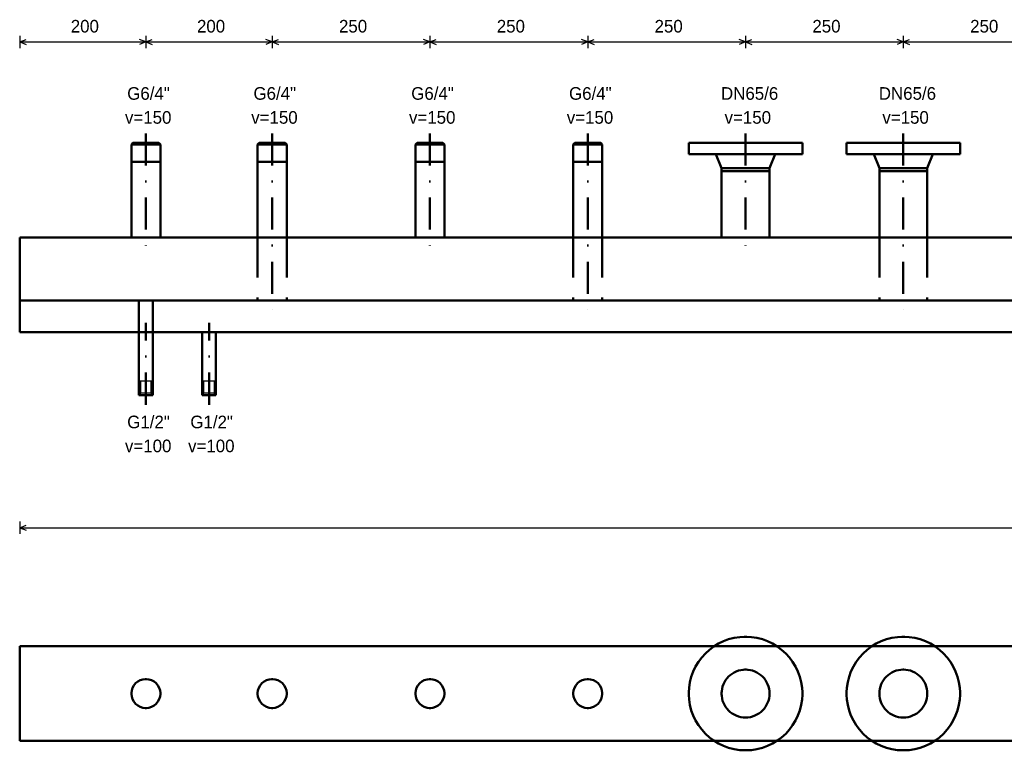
# Model space of a CAD drawing. Header units: millimetres. Extents: x -41881 to 54113, y -9946 to 101810.
# Tile 9 of 105: x -12861 to -11301, y -2624 to -1466. Entities that reach past the tile are written whole.
import ezdxf

# ---------------------------------------------------------------- set-up
doc = ezdxf.new("R2010")
doc.units = ezdxf.units.MM
doc.linetypes.add('DASHED2', pattern=[9.525, 6.35, -3.175])
doc.linetypes.add('ČERCHOVANÁX2', pattern=[50.8, 25.4, -12.7, 0, -12.7])
doc.layers.add('UT-kotle', color=1, linetype='Continuous', lineweight=50)
doc.styles.get("Standard").update_dxf_attribs({"font": 'ic-simplex.shx', "width": 0.8})

msp = doc.modelspace()

# ---------------------------------------------------------------- linework, layer by layer
at = {"color": 0}
for p, q in [((-12861.236, -1490.859), (-12861.236, -1510.859)), ((-12861.236, -1500.859), (-12851.236, -1496.859)), ((-12661.236, -1500.859), (-12671.237, -1496.859)), ((-12661.236, -1490.859), (-12661.236, -1510.859)), ((-12661.236, -1500.859), (-12651.238, -1496.859)), ((-12461.235, -1500.859), (-12471.237, -1496.859)), ((-12461.235, -1490.859), (-12461.235, -1510.859)), ((-12461.235, -1500.859), (-12451.238, -1496.859)), ((-12211.236, -1500.859), (-12221.237, -1496.859)), ((-12211.236, -1490.859), (-12211.236, -1510.859)), ((-12211.236, -1500.859), (-12201.235, -1496.859)), ((-11961.236, -1500.859), (-11971.238, -1496.859)), ((-11961.236, -1490.859), (-11961.236, -1510.859)), ((-11961.236, -1500.859), (-11951.235, -1496.859)), ((-11711.237, -1500.859), (-11721.237, -1496.859)), ((-11711.237, -1490.859), (-11711.237, -1510.859)), ((-11711.237, -1500.859), (-11701.237, -1496.859)), ((-11461.237, -1500.859), (-11471.237, -1496.859)), ((-11461.237, -1490.859), (-11461.237, -1510.859)), ((-11461.237, -1500.859), (-11451.237, -1496.859)), ((-12861.236, -1500.859), (-12661.236, -1500.859)), ((-12861.236, -1500.859), (-12851.236, -1504.859)), ((-12661.236, -1500.859), (-12671.237, -1504.859)), ((-12661.236, -1500.859), (-12461.235, -1500.859)), ((-12661.236, -1500.859), (-12651.238, -1504.859)), ((-12461.235, -1500.859), (-12471.237, -1504.859)), ((-12461.235, -1500.859), (-12211.236, -1500.859)), ((-12461.235, -1500.859), (-12451.238, -1504.859)), ((-12211.236, -1500.859), (-12221.237, -1504.859)), ((-12211.236, -1500.859), (-11961.236, -1500.859)), ((-12211.236, -1500.859), (-12201.235, -1504.859)), ((-11961.236, -1500.859), (-11971.238, -1504.859)), ((-11961.236, -1500.859), (-11711.237, -1500.859)), ((-11961.236, -1500.859), (-11951.235, -1504.859)), ((-11711.237, -1500.859), (-11721.237, -1504.859)), ((-11711.237, -1500.859), (-11461.237, -1500.859)), ((-11711.237, -1500.859), (-11701.237, -1504.859)), ((-11461.237, -1500.859), (-11471.237, -1504.859)), ((-11461.237, -1500.859), (-11211.237, -1500.859)), ((-11461.237, -1500.859), (-11451.237, -1504.859)), ((-12861.236, -2260.858), (-12861.236, -2280.857)), ((-12861.236, -2270.859), (-12851.236, -2266.859)), ((-12861.236, -2270.859), (-9661.237, -2270.859)), ((-12861.236, -2270.859), (-12851.236, -2274.86))]:
    msp.add_line(p, q, dxfattribs=at)
at = {"color": 254}
for p, q in [((-12672.237, -2037.856), (-12650.237, -2037.856)), ((-12669.237, -2057.859), (-12669.237, -2037.856)), ((-12653.237, -2037.856), (-12653.237, -2057.859)), ((-12572.237, -2037.856), (-12550.237, -2037.856)), ((-12569.237, -2057.859), (-12569.237, -2037.856)), ((-12553.237, -2037.856), (-12553.237, -2057.859)), ((-12672.237, -2060.858), (-12669.237, -2057.859)), ((-12653.237, -2057.859), (-12669.237, -2057.859)), ((-12650.237, -2060.858), (-12653.237, -2057.859)), ((-12572.237, -2060.858), (-12569.237, -2057.859)), ((-12553.237, -2057.859), (-12569.237, -2057.859)), ((-12550.237, -2060.858), (-12553.237, -2057.859))]:
    msp.add_line(p, q, dxfattribs=at)
at = {"layer": 'UT-kotle', "color": 2, "linetype": 'ČERCHOVANÁX2', "ltscale": 2}
for p, q in [((-12661.236, -1645.857), (-12661.236, -1825.858)), ((-12461.235, -1645.857), (-12461.235, -1925.856)), ((-12211.236, -1645.857), (-12211.236, -1825.858)), ((-11961.236, -1645.857), (-11961.236, -1925.856)), ((-11711.237, -1645.857), (-11711.237, -1825.858)), ((-11461.237, -1645.857), (-11461.237, -1925.856)), ((-12661.236, -2075.858), (-12661.236, -1945.859)), ((-12561.236, -2075.858), (-12561.236, -1945.859))]:
    msp.add_line(p, q, dxfattribs=at)
at = {"layer": 'UT-kotle'}
for p, q in [((-12684.238, -1663.358), (-12681.738, -1660.857)), ((-12638.237, -1663.358), (-12684.238, -1663.358)), ((-12684.238, -1810.858), (-12684.238, -1663.358)), ((-12681.738, -1660.857), (-12640.737, -1660.857)), ((-12640.737, -1660.857), (-12638.237, -1663.358)), ((-12638.237, -1663.358), (-12638.237, -1810.858)), ((-12484.237, -1663.358), (-12481.739, -1660.857)), ((-12438.238, -1663.358), (-12484.237, -1663.358)), ((-12484.237, -1810.858), (-12484.237, -1663.358)), ((-12481.739, -1660.857), (-12440.736, -1660.857)), ((-12440.736, -1660.857), (-12438.238, -1663.358)), ((-12438.238, -1663.358), (-12438.238, -1810.858)), ((-12234.237, -1663.358), (-12231.736, -1660.857)), ((-12188.238, -1663.358), (-12234.237, -1663.358)), ((-12234.237, -1810.858), (-12234.237, -1663.358)), ((-12231.736, -1660.857), (-12190.736, -1660.857)), ((-12190.736, -1660.857), (-12188.238, -1663.358)), ((-12188.238, -1663.358), (-12188.238, -1810.858)), ((-11984.238, -1663.358), (-11981.736, -1660.857)), ((-11938.235, -1663.358), (-11984.238, -1663.358)), ((-11984.238, -1810.858), (-11984.238, -1663.358)), ((-11981.736, -1660.857), (-11940.737, -1660.857)), ((-11940.737, -1660.857), (-11938.235, -1663.358)), ((-11938.235, -1663.358), (-11938.235, -1810.858)), ((-11801.237, -1660.857), (-11621.237, -1660.857)), ((-11801.237, -1678.859), (-11801.237, -1660.857)), ((-11621.237, -1660.857), (-11621.237, -1678.859)), ((-11551.237, -1660.857), (-11371.237, -1660.857)), ((-11551.237, -1678.859), (-11551.237, -1660.857)), ((-11371.237, -1660.857), (-11371.237, -1678.859)), ((-11621.237, -1678.859), (-11801.237, -1678.859)), ((-11758.137, -1678.859), (-11749.237, -1700.858)), ((-11664.337, -1678.859), (-11673.237, -1700.858)), ((-11371.237, -1678.859), (-11551.237, -1678.859)), ((-11508.137, -1678.859), (-11499.237, -1700.858)), ((-11414.337, -1678.859), (-11423.237, -1700.858)), ((-12684.238, -1690.857), (-12638.237, -1690.857)), ((-12484.237, -1690.857), (-12438.238, -1690.857)), ((-12234.237, -1690.857), (-12188.238, -1690.857)), ((-11984.238, -1690.857), (-11938.235, -1690.857)), ((-11749.237, -1700.858), (-11673.237, -1700.858)), ((-11749.237, -1700.858), (-11749.237, -1810.858)), ((-11749.237, -1705.857), (-11673.237, -1705.857)), ((-11673.237, -1700.858), (-11673.237, -1810.858)), ((-11499.237, -1700.858), (-11423.237, -1700.858)), ((-11499.237, -1700.858), (-11499.237, -1810.858)), ((-11499.237, -1705.857), (-11423.237, -1705.857)), ((-11423.237, -1700.858), (-11423.237, -1810.858)), ((-12861.236, -1810.858), (-9661.237, -1810.858)), ((-12861.236, -1960.859), (-12861.236, -1810.858)), ((-12861.236, -1910.856), (-9661.237, -1910.856)), ((-12672.237, -1960.859), (-12672.237, -1910.856)), ((-12650.237, -1960.859), (-12650.237, -1910.856)), ((-9661.237, -1960.859), (-12861.236, -1960.859)), ((-12672.237, -2060.858), (-12672.237, -1960.859)), ((-12672.237, -1960.859), (-12650.237, -1960.859)), ((-12672.237, -2060.858), (-12672.237, -1960.859)), ((-12672.237, -1960.859), (-12650.237, -1960.859)), ((-12650.237, -1960.859), (-12650.237, -2060.858)), ((-12650.237, -1960.859), (-12650.237, -2060.858)), ((-12572.237, -2060.858), (-12572.237, -1960.859)), ((-12572.237, -1960.859), (-12550.237, -1960.859)), ((-12572.237, -2060.858), (-12572.237, -1960.859)), ((-12572.237, -1960.859), (-12550.237, -1960.859)), ((-12550.237, -1960.859), (-12550.237, -2060.858)), ((-12550.237, -1960.859), (-12550.237, -2060.858)), ((-12650.237, -2060.858), (-12672.237, -2060.858)), ((-12650.237, -2060.858), (-12672.237, -2060.858)), ((-12550.237, -2060.858), (-12572.237, -2060.858)), ((-12550.237, -2060.858), (-12572.237, -2060.858)), ((-11746.267, -2450.89), (-11738.007, -2447.864)), ((-11738.007, -2447.864), (-11729.377, -2445.646)), ((-11729.377, -2445.646), (-11720.437, -2444.283)), ((-11720.437, -2444.283), (-11713.537, -2443.818)), ((-11713.537, -2443.818), (-11711.237, -2443.818)), ((-11711.237, -2443.818), (-11708.937, -2443.818)), ((-11708.937, -2443.818), (-11702.037, -2444.283)), ((-11702.037, -2444.283), (-11693.097, -2445.646)), ((-11693.097, -2445.646), (-11684.477, -2447.864)), ((-11684.477, -2447.864), (-11676.207, -2450.89)), ((-11496.267, -2450.89), (-11488.007, -2447.864)), ((-11488.007, -2447.864), (-11479.377, -2445.646)), ((-11479.377, -2445.646), (-11470.437, -2444.283)), ((-11470.437, -2444.283), (-11463.537, -2443.818)), ((-11463.537, -2443.818), (-11461.237, -2443.818)), ((-11461.237, -2443.818), (-11458.937, -2443.818)), ((-11458.937, -2443.818), (-11452.037, -2444.283)), ((-11452.037, -2444.283), (-11443.097, -2445.646)), ((-11443.097, -2445.646), (-11434.477, -2447.864)), ((-11434.477, -2447.864), (-11426.207, -2450.89)), ((-9661.237, -2458.818), (-12861.236, -2458.818)), ((-12861.236, -2458.818), (-12861.236, -2608.82)), ((-12861.236, -2608.82), (-12861.236, -2458.818)), ((-11774.877, -2470.179), (-11768.487, -2464.369)), ((-11768.487, -2464.369), (-11761.557, -2459.189)), ((-11761.557, -2459.189), (-11754.137, -2454.68)), ((-11754.137, -2454.68), (-11746.267, -2450.89)), ((-11676.207, -2450.89), (-11668.337, -2454.68)), ((-11668.337, -2454.68), (-11660.917, -2459.189)), ((-11660.917, -2459.189), (-11653.987, -2464.369)), ((-11653.987, -2464.369), (-11647.597, -2470.179)), ((-11524.877, -2470.179), (-11518.487, -2464.369)), ((-11518.487, -2464.369), (-11511.557, -2459.189)), ((-11511.557, -2459.189), (-11504.137, -2454.68)), ((-11504.137, -2454.68), (-11496.267, -2450.89)), ((-11426.207, -2450.89), (-11418.337, -2454.68)), ((-11418.337, -2454.68), (-11410.917, -2459.189)), ((-11410.917, -2459.189), (-11403.987, -2464.369)), ((-11403.987, -2464.369), (-11397.597, -2470.179)), ((-11785.867, -2483.498), (-11780.687, -2476.57)), ((-11780.687, -2476.57), (-11774.877, -2470.179)), ((-11647.597, -2470.179), (-11641.787, -2476.57)), ((-11641.787, -2476.57), (-11636.607, -2483.498)), ((-11535.867, -2483.498), (-11530.687, -2476.57)), ((-11530.687, -2476.57), (-11524.877, -2470.179)), ((-11397.597, -2470.179), (-11391.787, -2476.57)), ((-11391.787, -2476.57), (-11386.607, -2483.498)), ((-11794.167, -2498.786), (-11790.377, -2490.918)), ((-11790.377, -2490.918), (-11785.867, -2483.498)), ((-11715.117, -2496.014), (-11712.207, -2495.819)), ((-11712.207, -2495.819), (-11711.237, -2495.819)), ((-11711.237, -2495.819), (-11710.267, -2495.819)), ((-11710.267, -2495.819), (-11707.357, -2496.014)), ((-11636.607, -2483.498), (-11632.097, -2490.918)), ((-11632.097, -2490.918), (-11628.307, -2498.786)), ((-11544.167, -2498.786), (-11540.377, -2490.918)), ((-11540.377, -2490.918), (-11535.867, -2483.498)), ((-11465.117, -2496.014), (-11462.207, -2495.819)), ((-11462.207, -2495.819), (-11461.237, -2495.819)), ((-11461.237, -2495.819), (-11460.267, -2495.819)), ((-11460.267, -2495.819), (-11457.357, -2496.014)), ((-11386.607, -2483.498), (-11382.097, -2490.918)), ((-11382.097, -2490.918), (-11378.307, -2498.786)), ((-12670.19, -2512.625), (-12665.872, -2511.286)), ((-12665.872, -2511.286), (-12662.395, -2510.819)), ((-12662.395, -2510.819), (-12661.236, -2510.819)), ((-12661.236, -2510.819), (-12660.079, -2510.819)), ((-12660.079, -2510.819), (-12656.602, -2511.286)), ((-12656.602, -2511.286), (-12652.285, -2512.625)), ((-12470.189, -2512.625), (-12465.871, -2511.286)), ((-12465.871, -2511.286), (-12462.396, -2510.819)), ((-12462.396, -2510.819), (-12461.235, -2510.819)), ((-12461.235, -2510.819), (-12460.078, -2510.819)), ((-12460.078, -2510.819), (-12456.603, -2511.286)), ((-12456.603, -2511.286), (-12452.285, -2512.625)), ((-12220.189, -2512.625), (-12215.871, -2511.286)), ((-12215.871, -2511.286), (-12212.397, -2510.819)), ((-12212.397, -2510.819), (-12211.236, -2510.819)), ((-12211.236, -2510.819), (-12210.079, -2510.819)), ((-12210.079, -2510.819), (-12206.604, -2511.286)), ((-12206.604, -2511.286), (-12202.286, -2512.625)), ((-11970.19, -2512.625), (-11965.872, -2511.286)), ((-11965.872, -2511.286), (-11962.397, -2510.819)), ((-11962.397, -2510.819), (-11961.236, -2510.819)), ((-11961.236, -2510.819), (-11960.079, -2510.819)), ((-11960.079, -2510.819), (-11956.604, -2511.286)), ((-11956.604, -2511.286), (-11952.286, -2512.625)), ((-11799.407, -2515.679), (-11797.187, -2507.055)), ((-11797.187, -2507.055), (-11794.167, -2498.786)), ((-11742.747, -2512.571), (-11740.557, -2509.646)), ((-11740.557, -2509.646), (-11738.107, -2506.947)), ((-11738.107, -2506.947), (-11735.407, -2504.495)), ((-11735.407, -2504.495), (-11732.487, -2502.308)), ((-11732.487, -2502.308), (-11729.357, -2500.405)), ((-11729.357, -2500.405), (-11726.027, -2498.805)), ((-11726.027, -2498.805), (-11722.537, -2497.526)), ((-11722.537, -2497.526), (-11718.897, -2496.59)), ((-11718.897, -2496.59), (-11715.117, -2496.014)), ((-11707.357, -2496.014), (-11703.577, -2496.59)), ((-11703.577, -2496.59), (-11699.937, -2497.526)), ((-11699.937, -2497.526), (-11696.447, -2498.805)), ((-11696.447, -2498.805), (-11693.127, -2500.405)), ((-11693.127, -2500.405), (-11689.997, -2502.308)), ((-11689.997, -2502.308), (-11687.067, -2504.495)), ((-11687.067, -2504.495), (-11684.367, -2506.947)), ((-11684.367, -2506.947), (-11681.917, -2509.646)), ((-11681.917, -2509.646), (-11679.727, -2512.571)), ((-11628.307, -2498.786), (-11625.287, -2507.055)), ((-11625.287, -2507.055), (-11623.067, -2515.679)), ((-11549.407, -2515.679), (-11547.187, -2507.055)), ((-11547.187, -2507.055), (-11544.167, -2498.786)), ((-11492.747, -2512.571), (-11490.557, -2509.646)), ((-11490.557, -2509.646), (-11488.107, -2506.947)), ((-11488.107, -2506.947), (-11485.407, -2504.495)), ((-11485.407, -2504.495), (-11482.487, -2502.308)), ((-11482.487, -2502.308), (-11479.357, -2500.405)), ((-11479.357, -2500.405), (-11476.027, -2498.805)), ((-11476.027, -2498.805), (-11472.537, -2497.526)), ((-11472.537, -2497.526), (-11468.897, -2496.59)), ((-11468.897, -2496.59), (-11465.117, -2496.014)), ((-11457.357, -2496.014), (-11453.577, -2496.59)), ((-11453.577, -2496.59), (-11449.937, -2497.526)), ((-11449.937, -2497.526), (-11446.447, -2498.805)), ((-11446.447, -2498.805), (-11443.127, -2500.405)), ((-11443.127, -2500.405), (-11439.997, -2502.308)), ((-11439.997, -2502.308), (-11437.067, -2504.495)), ((-11437.067, -2504.495), (-11434.367, -2506.947)), ((-11434.367, -2506.947), (-11431.917, -2509.646)), ((-11431.917, -2509.646), (-11429.727, -2512.571)), ((-11378.307, -2498.786), (-11375.287, -2507.055)), ((-11375.287, -2507.055), (-11373.067, -2515.679)), ((-12683.77, -2529.182), (-12682.431, -2524.865)), ((-12682.431, -2524.865), (-12680.31, -2520.958)), ((-12680.31, -2520.958), (-12677.502, -2517.554)), ((-12677.502, -2517.554), (-12674.098, -2514.746)), ((-12674.098, -2514.746), (-12670.19, -2512.625)), ((-12652.285, -2512.625), (-12648.378, -2514.746)), ((-12648.378, -2514.746), (-12644.974, -2517.554)), ((-12644.974, -2517.554), (-12642.166, -2520.958)), ((-12642.166, -2520.958), (-12640.045, -2524.865)), ((-12640.045, -2524.865), (-12638.706, -2529.182)), ((-12483.771, -2529.182), (-12482.43, -2524.865)), ((-12482.43, -2524.865), (-12480.31, -2520.958)), ((-12480.31, -2520.958), (-12477.502, -2517.554)), ((-12477.502, -2517.554), (-12474.098, -2514.746)), ((-12474.098, -2514.746), (-12470.189, -2512.625)), ((-12452.285, -2512.625), (-12448.377, -2514.746)), ((-12448.377, -2514.746), (-12444.972, -2517.554)), ((-12444.972, -2517.554), (-12442.164, -2520.958)), ((-12442.164, -2520.958), (-12440.044, -2524.865)), ((-12440.044, -2524.865), (-12438.707, -2529.182)), ((-12233.771, -2529.182), (-12232.431, -2524.865)), ((-12232.431, -2524.865), (-12230.311, -2520.958)), ((-12230.311, -2520.958), (-12227.503, -2517.554)), ((-12227.503, -2517.554), (-12224.098, -2514.746)), ((-12224.098, -2514.746), (-12220.189, -2512.625)), ((-12202.286, -2512.625), (-12198.377, -2514.746)), ((-12198.377, -2514.746), (-12194.973, -2517.554)), ((-12194.973, -2517.554), (-12192.165, -2520.958)), ((-12192.165, -2520.958), (-12190.045, -2524.865)), ((-12190.045, -2524.865), (-12188.708, -2529.182)), ((-11983.768, -2529.182), (-11982.431, -2524.865)), ((-11982.431, -2524.865), (-11980.308, -2520.958)), ((-11980.308, -2520.958), (-11977.499, -2517.554)), ((-11977.499, -2517.554), (-11974.099, -2514.746)), ((-11974.099, -2514.746), (-11970.19, -2512.625)), ((-11952.286, -2512.625), (-11948.378, -2514.746)), ((-11948.378, -2514.746), (-11944.973, -2517.554)), ((-11944.973, -2517.554), (-11942.165, -2520.958)), ((-11942.165, -2520.958), (-11940.045, -2524.865)), ((-11940.045, -2524.865), (-11938.705, -2529.182)), ((-11801.237, -2531.517), (-11800.767, -2524.616)), ((-11800.767, -2524.616), (-11799.407, -2515.679)), ((-11749.037, -2529.932), (-11748.467, -2526.159)), ((-11748.467, -2526.159), (-11747.527, -2522.518)), ((-11747.527, -2522.518), (-11746.247, -2519.026)), ((-11746.247, -2519.026), (-11744.657, -2515.705)), ((-11744.657, -2515.705), (-11742.747, -2512.571)), ((-11679.727, -2512.571), (-11677.827, -2515.705)), ((-11677.827, -2515.705), (-11676.227, -2519.026)), ((-11676.227, -2519.026), (-11674.947, -2522.518)), ((-11674.947, -2522.518), (-11674.007, -2526.159)), ((-11674.007, -2526.159), (-11673.437, -2529.932)), ((-11623.067, -2515.679), (-11621.697, -2524.616)), ((-11621.697, -2524.616), (-11621.237, -2531.517)), ((-11551.237, -2531.517), (-11550.777, -2524.616)), ((-11550.777, -2524.616), (-11549.407, -2515.679)), ((-11499.037, -2529.932), (-11498.467, -2526.159)), ((-11498.467, -2526.159), (-11497.527, -2522.518)), ((-11497.527, -2522.518), (-11496.247, -2519.026)), ((-11496.247, -2519.026), (-11494.657, -2515.705)), ((-11494.657, -2515.705), (-11492.747, -2512.571)), ((-11429.727, -2512.571), (-11427.827, -2515.705)), ((-11427.827, -2515.705), (-11426.227, -2519.026)), ((-11426.227, -2519.026), (-11424.947, -2522.518)), ((-11424.947, -2522.518), (-11424.007, -2526.159)), ((-11424.007, -2526.159), (-11423.437, -2529.932)), ((-11373.067, -2515.679), (-11371.707, -2524.616)), ((-11371.707, -2524.616), (-11371.237, -2531.517)), ((-12684.238, -2532.659), (-12683.77, -2529.182)), ((-12684.238, -2533.818), (-12684.238, -2532.659)), ((-12684.238, -2534.976), (-12684.238, -2533.818)), ((-12683.77, -2538.452), (-12684.238, -2534.976)), ((-12682.431, -2542.77), (-12683.77, -2538.452)), ((-12680.31, -2546.678), (-12682.431, -2542.77)), ((-12640.045, -2542.77), (-12642.166, -2546.678)), ((-12638.706, -2538.452), (-12640.045, -2542.77)), ((-12638.706, -2529.182), (-12638.237, -2532.659)), ((-12638.237, -2534.976), (-12638.706, -2538.452)), ((-12638.237, -2532.659), (-12638.237, -2533.818)), ((-12638.237, -2533.818), (-12638.237, -2534.976)), ((-12484.237, -2532.659), (-12483.771, -2529.182)), ((-12484.237, -2533.818), (-12484.237, -2532.659)), ((-12484.237, -2534.976), (-12484.237, -2533.818)), ((-12483.771, -2538.452), (-12484.237, -2534.976)), ((-12482.43, -2542.77), (-12483.771, -2538.452)), ((-12480.31, -2546.678), (-12482.43, -2542.77)), ((-12440.044, -2542.77), (-12442.164, -2546.678)), ((-12438.707, -2538.452), (-12440.044, -2542.77)), ((-12438.707, -2529.182), (-12438.238, -2532.659)), ((-12438.238, -2534.976), (-12438.707, -2538.452)), ((-12438.238, -2532.659), (-12438.238, -2533.818)), ((-12438.238, -2533.818), (-12438.238, -2534.976)), ((-12234.237, -2532.659), (-12233.771, -2529.182)), ((-12234.237, -2533.818), (-12234.237, -2532.659)), ((-12234.237, -2534.976), (-12234.237, -2533.818)), ((-12233.771, -2538.452), (-12234.237, -2534.976)), ((-12232.431, -2542.77), (-12233.771, -2538.452)), ((-12230.311, -2546.678), (-12232.431, -2542.77)), ((-12190.045, -2542.77), (-12192.165, -2546.678)), ((-12188.708, -2538.452), (-12190.045, -2542.77)), ((-12188.708, -2529.182), (-12188.238, -2532.659)), ((-12188.238, -2534.976), (-12188.708, -2538.452)), ((-12188.238, -2532.659), (-12188.238, -2533.818)), ((-12188.238, -2533.818), (-12188.238, -2534.976)), ((-11984.238, -2532.659), (-11983.768, -2529.182)), ((-11984.238, -2533.818), (-11984.238, -2532.659)), ((-11984.238, -2534.976), (-11984.238, -2533.818)), ((-11983.768, -2538.452), (-11984.238, -2534.976)), ((-11982.431, -2542.77), (-11983.768, -2538.452)), ((-11980.308, -2546.678), (-11982.431, -2542.77)), ((-11940.045, -2542.77), (-11942.165, -2546.678)), ((-11938.705, -2538.452), (-11940.045, -2542.77)), ((-11938.705, -2529.182), (-11938.235, -2532.659)), ((-11938.235, -2534.976), (-11938.705, -2538.452)), ((-11938.235, -2532.659), (-11938.235, -2533.818)), ((-11938.235, -2533.818), (-11938.235, -2534.976)), ((-11801.237, -2533.818), (-11801.237, -2531.517)), ((-11801.237, -2536.118), (-11801.237, -2533.818)), ((-11800.767, -2543.019), (-11801.237, -2536.118)), ((-11749.237, -2532.847), (-11749.037, -2529.932)), ((-11749.237, -2533.818), (-11749.237, -2532.847)), ((-11749.237, -2534.788), (-11749.237, -2533.818)), ((-11749.037, -2537.703), (-11749.237, -2534.788)), ((-11748.467, -2541.476), (-11749.037, -2537.703)), ((-11747.527, -2545.118), (-11748.467, -2541.476)), ((-11674.007, -2541.476), (-11674.947, -2545.118)), ((-11673.437, -2537.703), (-11674.007, -2541.476)), ((-11673.437, -2529.932), (-11673.237, -2532.847)), ((-11673.237, -2534.788), (-11673.437, -2537.703)), ((-11673.237, -2532.847), (-11673.237, -2533.818)), ((-11673.237, -2533.818), (-11673.237, -2534.788)), ((-11621.237, -2536.118), (-11621.697, -2543.019)), ((-11621.237, -2531.517), (-11621.237, -2533.818)), ((-11621.237, -2533.818), (-11621.237, -2536.118)), ((-11551.237, -2533.818), (-11551.237, -2531.517)), ((-11551.237, -2536.118), (-11551.237, -2533.818)), ((-11550.777, -2543.019), (-11551.237, -2536.118)), ((-11499.237, -2532.847), (-11499.037, -2529.932)), ((-11499.237, -2533.818), (-11499.237, -2532.847)), ((-11499.237, -2534.788), (-11499.237, -2533.818)), ((-11499.037, -2537.703), (-11499.237, -2534.788)), ((-11498.467, -2541.476), (-11499.037, -2537.703)), ((-11497.527, -2545.118), (-11498.467, -2541.476)), ((-11424.007, -2541.476), (-11424.947, -2545.118)), ((-11423.437, -2537.703), (-11424.007, -2541.476)), ((-11423.437, -2529.932), (-11423.237, -2532.847)), ((-11423.237, -2534.788), (-11423.437, -2537.703)), ((-11423.237, -2532.847), (-11423.237, -2533.818)), ((-11423.237, -2533.818), (-11423.237, -2534.788)), ((-11371.237, -2536.118), (-11371.707, -2543.019)), ((-11371.237, -2531.517), (-11371.237, -2533.818)), ((-11371.237, -2533.818), (-11371.237, -2536.118)), ((-12677.502, -2550.082), (-12680.31, -2546.678)), ((-12674.098, -2552.891), (-12677.502, -2550.082)), ((-12670.19, -2555.011), (-12674.098, -2552.891)), ((-12665.872, -2556.351), (-12670.19, -2555.011)), ((-12662.395, -2556.819), (-12665.872, -2556.351)), ((-12661.236, -2556.819), (-12662.395, -2556.819)), ((-12660.079, -2556.819), (-12661.236, -2556.819)), ((-12656.602, -2556.351), (-12660.079, -2556.819)), ((-12652.285, -2555.011), (-12656.602, -2556.351)), ((-12648.378, -2552.891), (-12652.285, -2555.011)), ((-12644.974, -2550.082), (-12648.378, -2552.891)), ((-12642.166, -2546.678), (-12644.974, -2550.082)), ((-12477.502, -2550.082), (-12480.31, -2546.678)), ((-12474.098, -2552.891), (-12477.502, -2550.082)), ((-12470.189, -2555.011), (-12474.098, -2552.891)), ((-12465.871, -2556.351), (-12470.189, -2555.011)), ((-12462.396, -2556.819), (-12465.871, -2556.351)), ((-12461.235, -2556.819), (-12462.396, -2556.819)), ((-12460.078, -2556.819), (-12461.235, -2556.819)), ((-12456.603, -2556.351), (-12460.078, -2556.819)), ((-12452.285, -2555.011), (-12456.603, -2556.351)), ((-12448.377, -2552.891), (-12452.285, -2555.011)), ((-12444.972, -2550.082), (-12448.377, -2552.891)), ((-12442.164, -2546.678), (-12444.972, -2550.082)), ((-12227.503, -2550.082), (-12230.311, -2546.678)), ((-12224.098, -2552.891), (-12227.503, -2550.082)), ((-12220.189, -2555.011), (-12224.098, -2552.891)), ((-12215.871, -2556.351), (-12220.189, -2555.011)), ((-12212.397, -2556.819), (-12215.871, -2556.351)), ((-12211.236, -2556.819), (-12212.397, -2556.819)), ((-12210.079, -2556.819), (-12211.236, -2556.819)), ((-12206.604, -2556.351), (-12210.079, -2556.819)), ((-12202.286, -2555.011), (-12206.604, -2556.351)), ((-12198.377, -2552.891), (-12202.286, -2555.011)), ((-12194.973, -2550.082), (-12198.377, -2552.891)), ((-12192.165, -2546.678), (-12194.973, -2550.082)), ((-11977.499, -2550.082), (-11980.308, -2546.678)), ((-11974.099, -2552.891), (-11977.499, -2550.082)), ((-11970.19, -2555.011), (-11974.099, -2552.891)), ((-11965.872, -2556.351), (-11970.19, -2555.011)), ((-11962.397, -2556.819), (-11965.872, -2556.351)), ((-11961.236, -2556.819), (-11962.397, -2556.819)), ((-11960.079, -2556.819), (-11961.236, -2556.819)), ((-11956.604, -2556.351), (-11960.079, -2556.819)), ((-11952.286, -2555.011), (-11956.604, -2556.351)), ((-11948.378, -2552.891), (-11952.286, -2555.011)), ((-11944.973, -2550.082), (-11948.378, -2552.891)), ((-11942.165, -2546.678), (-11944.973, -2550.082)), ((-11799.407, -2551.956), (-11800.767, -2543.019)), ((-11797.187, -2560.581), (-11799.407, -2551.956)), ((-11746.247, -2548.609), (-11747.527, -2545.118)), ((-11744.657, -2551.931), (-11746.247, -2548.609)), ((-11742.747, -2555.065), (-11744.657, -2551.931)), ((-11740.557, -2557.989), (-11742.747, -2555.065)), ((-11738.107, -2560.689), (-11740.557, -2557.989)), ((-11681.917, -2557.989), (-11684.367, -2560.689)), ((-11679.727, -2555.065), (-11681.917, -2557.989)), ((-11677.827, -2551.931), (-11679.727, -2555.065)), ((-11676.227, -2548.609), (-11677.827, -2551.931)), ((-11674.947, -2545.118), (-11676.227, -2548.609)), ((-11623.067, -2551.956), (-11625.287, -2560.581)), ((-11621.697, -2543.019), (-11623.067, -2551.956)), ((-11549.407, -2551.956), (-11550.777, -2543.019)), ((-11547.187, -2560.581), (-11549.407, -2551.956)), ((-11496.247, -2548.609), (-11497.527, -2545.118)), ((-11494.657, -2551.931), (-11496.247, -2548.609)), ((-11492.747, -2555.065), (-11494.657, -2551.931)), ((-11490.557, -2557.989), (-11492.747, -2555.065)), ((-11488.107, -2560.689), (-11490.557, -2557.989)), ((-11431.917, -2557.989), (-11434.367, -2560.689)), ((-11429.727, -2555.065), (-11431.917, -2557.989)), ((-11427.827, -2551.931), (-11429.727, -2555.065)), ((-11426.227, -2548.609), (-11427.827, -2551.931)), ((-11424.947, -2545.118), (-11426.227, -2548.609)), ((-11373.067, -2551.956), (-11375.287, -2560.581)), ((-11371.707, -2543.019), (-11373.067, -2551.956)), ((-11794.167, -2568.849), (-11797.187, -2560.581)), ((-11790.377, -2576.717), (-11794.167, -2568.849)), ((-11735.407, -2563.142), (-11738.107, -2560.689)), ((-11732.487, -2565.329), (-11735.407, -2563.142)), ((-11729.357, -2567.232), (-11732.487, -2565.329)), ((-11726.027, -2568.831), (-11729.357, -2567.232)), ((-11722.537, -2570.11), (-11726.027, -2568.831)), ((-11718.897, -2571.046), (-11722.537, -2570.11)), ((-11715.117, -2571.622), (-11718.897, -2571.046)), ((-11712.207, -2571.819), (-11715.117, -2571.622)), ((-11711.237, -2571.819), (-11712.207, -2571.819)), ((-11710.267, -2571.819), (-11711.237, -2571.819)), ((-11707.357, -2571.622), (-11710.267, -2571.819)), ((-11703.577, -2571.046), (-11707.357, -2571.622)), ((-11699.937, -2570.11), (-11703.577, -2571.046)), ((-11696.447, -2568.831), (-11699.937, -2570.11)), ((-11693.127, -2567.232), (-11696.447, -2568.831)), ((-11689.997, -2565.329), (-11693.127, -2567.232)), ((-11687.067, -2563.142), (-11689.997, -2565.329)), ((-11684.367, -2560.689), (-11687.067, -2563.142)), ((-11628.307, -2568.849), (-11632.097, -2576.717)), ((-11625.287, -2560.581), (-11628.307, -2568.849)), ((-11544.167, -2568.849), (-11547.187, -2560.581)), ((-11540.377, -2576.717), (-11544.167, -2568.849)), ((-11485.407, -2563.142), (-11488.107, -2560.689)), ((-11482.487, -2565.329), (-11485.407, -2563.142)), ((-11479.357, -2567.232), (-11482.487, -2565.329)), ((-11476.027, -2568.831), (-11479.357, -2567.232)), ((-11472.537, -2570.11), (-11476.027, -2568.831)), ((-11468.897, -2571.046), (-11472.537, -2570.11)), ((-11465.117, -2571.622), (-11468.897, -2571.046)), ((-11462.207, -2571.819), (-11465.117, -2571.622)), ((-11461.237, -2571.819), (-11462.207, -2571.819)), ((-11460.267, -2571.819), (-11461.237, -2571.819)), ((-11457.357, -2571.622), (-11460.267, -2571.819)), ((-11453.577, -2571.046), (-11457.357, -2571.622)), ((-11449.937, -2570.11), (-11453.577, -2571.046)), ((-11446.447, -2568.831), (-11449.937, -2570.11)), ((-11443.127, -2567.232), (-11446.447, -2568.831)), ((-11439.997, -2565.329), (-11443.127, -2567.232)), ((-11437.067, -2563.142), (-11439.997, -2565.329)), ((-11434.367, -2560.689), (-11437.067, -2563.142)), ((-11378.307, -2568.849), (-11382.097, -2576.717)), ((-11375.287, -2560.581), (-11378.307, -2568.849)), ((-11785.867, -2584.137), (-11790.377, -2576.717)), ((-11780.687, -2591.066), (-11785.867, -2584.137)), ((-11636.607, -2584.137), (-11641.787, -2591.066)), ((-11632.097, -2576.717), (-11636.607, -2584.137)), ((-11535.867, -2584.137), (-11540.377, -2576.717)), ((-11530.687, -2591.066), (-11535.867, -2584.137)), ((-11386.607, -2584.137), (-11391.787, -2591.066)), ((-11382.097, -2576.717), (-11386.607, -2584.137)), ((-11774.877, -2597.458), (-11780.687, -2591.066)), ((-11768.487, -2603.268), (-11774.877, -2597.458)), ((-11761.557, -2608.447), (-11768.487, -2603.268)), ((-11653.987, -2603.268), (-11660.917, -2608.447)), ((-11647.597, -2597.458), (-11653.987, -2603.268)), ((-11641.787, -2591.066), (-11647.597, -2597.458)), ((-11524.877, -2597.458), (-11530.687, -2591.066)), ((-11518.487, -2603.268), (-11524.877, -2597.458)), ((-11511.557, -2608.447), (-11518.487, -2603.268)), ((-11403.987, -2603.268), (-11410.917, -2608.447)), ((-11397.597, -2597.458), (-11403.987, -2603.268)), ((-11391.787, -2591.066), (-11397.597, -2597.458)), ((-12861.236, -2608.82), (-9661.237, -2608.82)), ((-11754.137, -2612.956), (-11761.557, -2608.447)), ((-11746.267, -2616.746), (-11754.137, -2612.956)), ((-11738.007, -2619.772), (-11746.267, -2616.746)), ((-11729.377, -2621.991), (-11738.007, -2619.772)), ((-11684.477, -2619.772), (-11693.097, -2621.991)), ((-11676.207, -2616.746), (-11684.477, -2619.772)), ((-11668.337, -2612.956), (-11676.207, -2616.746)), ((-11660.917, -2608.447), (-11668.337, -2612.956)), ((-11504.137, -2612.956), (-11511.557, -2608.447)), ((-11496.267, -2616.746), (-11504.137, -2612.956)), ((-11488.007, -2619.772), (-11496.267, -2616.746)), ((-11479.377, -2621.991), (-11488.007, -2619.772)), ((-11434.477, -2619.772), (-11443.097, -2621.991)), ((-11426.207, -2616.746), (-11434.477, -2619.772)), ((-11418.337, -2612.956), (-11426.207, -2616.746)), ((-11410.917, -2608.447), (-11418.337, -2612.956)), ((-11720.437, -2623.354), (-11729.377, -2621.991)), ((-11713.537, -2623.82), (-11720.437, -2623.354)), ((-11711.237, -2623.82), (-11713.537, -2623.82)), ((-11708.937, -2623.82), (-11711.237, -2623.82)), ((-11702.037, -2623.354), (-11708.937, -2623.82)), ((-11693.097, -2621.991), (-11702.037, -2623.354)), ((-11470.437, -2623.354), (-11479.377, -2621.991)), ((-11463.537, -2623.82), (-11470.437, -2623.354)), ((-11461.237, -2623.82), (-11463.537, -2623.82)), ((-11458.937, -2623.82), (-11461.237, -2623.82)), ((-11452.037, -2623.354), (-11458.937, -2623.82)), ((-11443.097, -2621.991), (-11452.037, -2623.354))]:
    msp.add_line(p, q, dxfattribs=at)
at = {"layer": 'UT-kotle', "color": 2, "linetype": 'DASHED2', "ltscale": 10}
for p, q in [((-12484.237, -1810.858), (-12484.237, -1910.856)), ((-12438.238, -1810.858), (-12438.238, -1910.856)), ((-11984.238, -1810.858), (-11984.238, -1910.856)), ((-11938.235, -1810.858), (-11938.235, -1910.856)), ((-11499.237, -1810.858), (-11499.237, -1910.856)), ((-11423.237, -1810.858), (-11423.237, -1910.856))]:
    msp.add_line(p, q, dxfattribs=at)

# ---------------------------------------------------------------- texts
at = {"color": 0}
for s, p in [('200', (-12780.338, -1485.859)), ('200', (-12780.338, -1485.859)), ('200', (-12580.337, -1485.859)), ('200', (-12580.337, -1485.859)), ('250', (-12355.339, -1485.859)), ('250', (-12355.339, -1485.859)), ('250', (-12105.339, -1485.859)), ('250', (-12105.339, -1485.859)), ('250', (-11855.337, -1485.859)), ('250', (-11855.337, -1485.859)), ('250', (-11605.337, -1485.859)), ('250', (-11605.337, -1485.859)), ('250', (-11355.337, -1485.859)), ('250', (-11355.337, -1485.859)), ('G6/4"', (-12690.866, -1592.459)), ('G6/4"', (-12490.865, -1592.459)), ('G6/4"', (-12240.866, -1592.459)), ('G6/4"', (-11990.866, -1592.459)), ('DN65/6', (-11750.087, -1592.459)), ('DN65/6', (-11500.087, -1592.459)), ('v=150', (-12694.44, -1630.459)), ('v=150', (-12494.439, -1630.459)), ('v=150', (-12244.439, -1630.459)), ('v=150', (-11994.44, -1630.459)), ('v=150', (-11744.437, -1630.459)), ('v=150', (-11494.437, -1630.459)), ('G1/2"', (-12690.866, -2113.259)), ('G1/2"', (-12590.866, -2113.259)), ('v=100', (-12694.44, -2151.257)), ('v=100', (-12594.44, -2151.257))]:
    msp.add_text(s, height=20, dxfattribs=at).set_placement(p)

doc.saveas('drawing.dxf')
